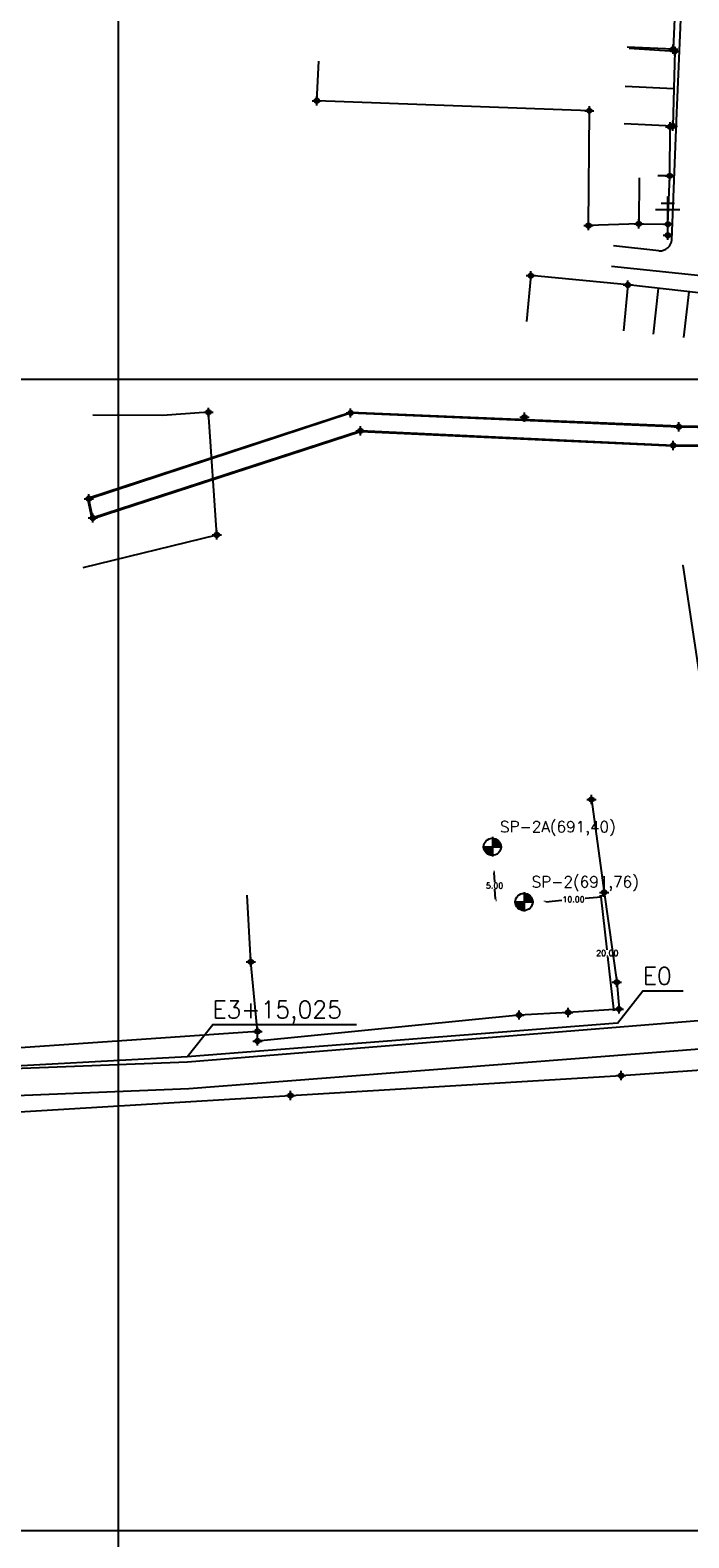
# Model space of a CAD drawing. Extents: x 539028 to 544996, y 8596245 to 8601028.
# Tile 7 of 43: x 541230 to 541345, y 8597962 to 8598224. Entities that reach past the tile are written whole.
import ezdxf
from ezdxf.enums import TextEntityAlignment as Align
from ezdxf.lldxf.tags import DXFTag

# ---------------------------------------------------------------- set-up
doc = ezdxf.new("R2010")
doc.units = 0
doc.header["$MEASUREMENT"] = 0
doc.header["$PDMODE"] = 34
doc.header["$PDSIZE"] = 0.8
for name, color, linetype in [('CANAL', 130, 'Continuous'), ('CASA', 2, 'Continuous'), ('CERCA', 9, 'CERCA_LINE'), ('ESTRADA_BARRO', 7, 'DASHED'), ('FUROS DE SONDAGEM', 7, 'Continuous'), ('INTERP', 7, 'Continuous'), ('MALHA', 9, 'Continuous'), ('POSTE', 7, 'Continuous'), ('TXT_ESTACA', 2, 'Continuous')]:
    doc.layers.add(name, color=color, linetype=linetype)
doc.styles.add('GEOSIS', font='ROMANS.SHX')
doc.styles.get("Standard").update_dxf_attribs({"font": 'romans.shx'})
doc.linetypes.add('CERCA_LINE', pattern='A,0.5,-0.2,["X",Standard,S=0.1,R=0,X=-0.1,Y=-0.05],-0.25', length=0.95)
tags = doc.linetypes.add('DASHED', pattern=[0.75, 0.5, -0.25]).pattern_tags.tags
tags[6:7] = [DXFTag(74, 4), DXFTag(75, 0), DXFTag(340, '0'), DXFTag(46, 1.0), DXFTag(50, 0.0), DXFTag(44, 0.0), DXFTag(45, 0.0)]
tags[4:5] = [DXFTag(74, 4), DXFTag(75, 0), DXFTag(340, '0'), DXFTag(46, 1.0), DXFTag(50, 0.0), DXFTag(44, 0.0), DXFTag(45, 0.0)]
doc.dimstyles.new('S', dxfattribs={"dimtxt": 3, "dimasz": 0.18, "dimexe": 0.18, "dimexo": 0.0625, "dimgap": 0.09, "dimtad": 0, "dimtih": 1, "dimtoh": 1, "dimdec": 4, "dimzin": 0, "dimdsep": 46, "dimtxsty": 'Standard', "dimcen": 0.09, "dimaunit": 1, "dimadec": 0, "dimazin": 0, "dimtfac": 1, "dimtdec": 3, "dimtofl": 0, "dimtmove": 0, "dimatfit": 3, "dimfxl": 0, "dimtolj": 1, "dimtzin": 0, "dimarcsym": 0})

# ---------------------------------------------------------------- blocks, each defined once
blk = doc.blocks.new('C')
at = {"layer": 'CASA'}
blk.add_lwpolyline([(0, 0), (0, 8)], dxfattribs=at)
blk = doc.blocks.new('SS')
at = {"layer": 'TXT_ESTACA', "style": 'GEOSIS'}
for s, p in [('E0', (815087.5773, 8767486.75)), ('E3+15,025', (815012.7801, 8767480.9078))]:
    blk.add_text(s, height=3, dxfattribs=at).set_placement(p, align=Align.BOTTOM_LEFT)
blk = doc.blocks.new('A$C094F77C8')
at = {"layer": 'POSTE'}
for p, q in [((1.17, 7), (4.08, 7)), ((2.62, 0), (2.62, 8.4)), ((0, 5.6), (5.25, 5.6))]:
    blk.add_line(p, q, dxfattribs=at)
blk = doc.blocks.new('A$C34DC2D19')
at = {"layer": 'POSTE', "xscale": 0.8, "yscale": 0.8, "zscale": 0.8}
blk.add_blockref('A$C094F77C8', (0, 0, 340.37), dxfattribs=at)
blk = doc.blocks.new('*D32')
at = {"color": 0, "lineweight": -2}
for p, q in [((541329.92, 8598073.42), (541329.17, 8598073.33)), ((541329.37, 8598073.18), (541330.44, 8598064.01)), ((541331.65, 8598053.67), (541330.58, 8598062.83)), ((541332.25, 8598053.56), (541331.49, 8598053.47))]:
    blk.add_line(p, q, dxfattribs=at)
at = {"color": 0}
for points in [[(541329.4, 8598073.18), (541329.34, 8598073.17), (541329.35, 8598073.35)], [(541331.68, 8598053.67), (541331.62, 8598053.67), (541331.67, 8598053.49)]]:
    blk.add_solid(points, dxfattribs=at)
at = {"layer": 'Defpoints', "color": 0}
for p in [(541329.35, 8598073.35), (541329.98, 8598073.43), (541332.31, 8598053.56)]:
    blk.add_point(p, dxfattribs=at)
at = {"color": 0, "insert": (541330.51, 8598063.42), "char_height": 1, "attachment_point": 5}
blk.add_mtext('\\A1;20.00', dxfattribs=at)
blk = doc.blocks.new('*D33')
at = {"color": 0, "lineweight": -2}
for p, q in [((541329.44, 8598073.16), (541326.66, 8598072.93)), ((541329.62, 8598073.24), (541329.61, 8598073.36)), ((541319.65, 8598072.4), (541319.64, 8598072.51)), ((541319.84, 8598072.35), (541322.62, 8598072.59))]:
    blk.add_line(p, q, dxfattribs=at)
at = {"color": 0}
for points in [[(541329.44, 8598073.19), (541329.45, 8598073.13), (541329.62, 8598073.18)], [(541319.84, 8598072.38), (541319.84, 8598072.32), (541319.66, 8598072.34)]]:
    blk.add_solid(points, dxfattribs=at)
at = {"layer": 'Defpoints', "color": 0}
for p in [(541329.62, 8598073.18), (541319.66, 8598072.34), (541319.66, 8598072.34)]:
    blk.add_point(p, dxfattribs=at)
at = {"color": 0, "insert": (541324.64, 8598072.76), "char_height": 1, "attachment_point": 5}
blk.add_mtext('\\A1;10.00', dxfattribs=at)
blk = doc.blocks.new('Furos de sondagem')
at = {"linetype": 'Continuous'}
h = blk.add_hatch(color=256, dxfattribs=at)
edge = h.paths.add_edge_path()
edge.add_line((-0.3, -1.89), (-0.3, 0.61))
edge.add_line((-0.3, 0.61), (-2.81, 0.61))
edge.add_ellipse((-0.32, 0.6), major_axis=(1.76, 1.76), ratio=1, start_angle=134.663, end_angle=225.4136)
at = {"layer": 'FUROS DE SONDAGEM'}
h = blk.add_hatch(color=256, dxfattribs=at)
edge = h.paths.add_edge_path()
edge.add_ellipse((-0.32, 0.6), major_axis=(1.76, 1.76), ratio=1, start_angle=315.337, end_angle=404.5864)
edge.add_line((-0.3, 3.09), (-0.3, 0.61))
edge.add_line((-0.3, 0.61), (2.18, 0.61))
for p, q in [((-3.15, 0.61), (2.5, 0.61)), ((-0.3, 3.46), (-0.3, -2.19))]:
    blk.add_line(p, q)
blk.add_ellipse((-0.32, 0.6), major_axis=(1.76, 1.76), ratio=1)
blk.add_attdef('QUAL_É_O_FURO?', (1.89, 4.82), '', height=3.22)
blk = doc.blocks.new('*D59')
at = {"color": 0, "lineweight": -2}
for p, q in [((541310.76, 8598077.44), (541310.88, 8598075.71)), ((541310.81, 8598077.62), (541310.93, 8598077.63)), ((541311.08, 8598072.81), (541310.96, 8598074.53)), ((541311.16, 8598072.63), (541311.28, 8598072.64))]:
    blk.add_line(p, q, dxfattribs=at)
at = {"color": 0}
for points in [[(541310.79, 8598077.44), (541310.73, 8598077.44), (541310.75, 8598077.62)], [(541311.11, 8598072.81), (541311.05, 8598072.81), (541311.1, 8598072.63)]]:
    blk.add_solid(points, dxfattribs=at)
at = {"layer": 'Defpoints', "color": 0}
for p in [(541310.75, 8598077.62), (541310.75, 8598077.62), (541311.1, 8598072.63)]:
    blk.add_point(p, dxfattribs=at)
at = {"color": 0, "insert": (541310.92, 8598075.12), "char_height": 1, "attachment_point": 5}
blk.add_mtext('\\A1;5.00', dxfattribs=at)

msp = doc.modelspace()

# ---------------------------------------------------------------- linework, layer by layer
at = {"layer": 'CANAL'}
for points in [[(541240.343, 8598142.495), (541285.881, 8598157.401), (541342.934, 8598155.003), (541365.679, 8598154.583)], [(541240.389, 8598142.352), (541285.901, 8598157.25), (541342.929, 8598154.853), (541365.676, 8598154.433)], [(541366.462, 8598151.6), (541341.945, 8598151.613), (541287.619, 8598154.144), (541241.102, 8598139.007), (541240.389, 8598142.352)], [(541366.461, 8598151.45), (541341.942, 8598151.463), (541287.639, 8598153.993), (541240.99, 8598138.813), (541240.243, 8598142.321)]]:
    msp.add_lwpolyline(points, dxfattribs=at)
for p in [(541285.901, 8598157.25, 689.636), (541287.619, 8598154.144, 689.611), (541342.929, 8598154.853, 690.036), (541341.945, 8598151.613, 690.041), (541240.389, 8598142.352, 689.186), (541241.102, 8598139.007, 689.195)]:
    msp.add_point(p, dxfattribs=at)
at = {"layer": 'CASA'}
for p, q in [((541343.189, 8598248.823, 690.799), (541341.945, 8598220.433, 690.799)), ((541341.945, 8598220.433, 690.799), (541333.952, 8598220.784, 690.799)), ((541334.284, 8598220.607, 690.637), (541342.267, 8598220.084, 690.637)), ((541342.267, 8598220.084, 690.637), (541341.881, 8598207.08, 690.637)), ((541342.074, 8598213.582, 690.929), (541333.617, 8598213.989, 690.929)), ((541341.881, 8598207.08, 690.637), (541333.424, 8598207.487, 690.637)), ((541334.063, 8598179.482, 689.314), (541333.298, 8598171.519, 689.314)), ((541349.941, 8598177.728, 689.314), (541334.063, 8598179.482, 689.314))]:
    msp.add_line(p, q, dxfattribs=at)
at = {"layer": 'CASA', "elevation": 690.381}
msp.add_lwpolyline([(541336.07, 8598198.096), (541335.976, 8598190.096), (541341.054, 8598190.036), (541341.358, 8598198.434), (541339.298, 8598198.461)], dxfattribs=at)
at = {"layer": 'CASA'}
for p in [(541341.945, 8598220.433, 690.637), (541342.267, 8598220.084, 690.637), (541341.881, 8598207.08, 690.345), (541341.358, 8598198.434, 690.381), (541341.054, 8598190.036, 689.889), (541334.063, 8598179.482, 689.314)]:
    msp.add_point(p, dxfattribs=at)
at = {"layer": 'CERCA'}
for points, elevation in [([(541335.976, 8598190.096), (541327.233, 8598189.795), (541327.391, 8598209.76), (541280.006, 8598211.486), (541280.37, 8598218.357)], 690.06), ([(541341.358, 8598198.434), (541341.407, 8598206.964)], 690.381), ([(541334.063, 8598179.482), (541317.213, 8598181.101), (541316.448, 8598173.138)], 689.314), ([(541343.659, 8598130.766), (541343.659, 8598130.766), (541349.56, 8598091.494), (541354.82, 8598091.417)], 690.678), ([(541327.747, 8598090.1), (541329.967, 8598073.966), (541332.149, 8598058.373), (541332.546, 8598053.701), (541323.718, 8598053.107), (541315.208, 8598052.657), (541269.701, 8598048.145), (541269.729, 8598049.805), (541268.545, 8598061.902), (541267.917, 8598073.455)], 690.911), ([(541269.729, 8598049.805), (541154.435, 8598041.848), (541153.619, 8598054.909), (541152.494, 8598074.027)], 690.911), ([(541156.204, 8598031.504), (541275.45, 8598038.673), (541332.899, 8598042.135), (541360.887, 8598044.104)], 691.263)]:
    msp.add_lwpolyline(points, dxfattribs=dict(at, elevation=elevation))
msp.add_lwpolyline([(541239.416, 8598130.38), (541262.667, 8598136.066), (541261.208, 8598157.364), (541253.227, 8598156.818), (541241.074, 8598156.883)], dxfattribs=at)
for p in [(541280.006, 8598211.486, 690.32), (541327.391, 8598209.76, 690.278), (541341.407, 8598206.964, 690.308), (541335.976, 8598190.096, 690.06), (541327.233, 8598189.795, 689.776), (541317.213, 8598181.101, 689.418), (541261.208, 8598157.364, 688.378), (541316.101, 8598156.523, 688.726), (541262.667, 8598136.066, 688.562), (541327.747, 8598090.1, 690.911), (541329.967, 8598073.966, 692.095), (541268.545, 8598061.902, 691.749), (541332.149, 8598058.373, 692.688), (541315.208, 8598052.657, 692.959), (541323.718, 8598053.107, 693.293), (541332.546, 8598053.701, 693.395), (541269.729, 8598049.805, 693.083), (541269.701, 8598048.145, 692.981), (541332.899, 8598042.135, 694.011), (541275.45, 8598038.673, 693.105)]:
    msp.add_point(p, dxfattribs=at)
at = {"layer": 'ESTRADA_BARRO'}
for p, q in [((541342.506, 8598207.998), (541344.227, 8598247.549)), ((541341.699, 8598187.343), (541342.506, 8598207.998)), ((541339.491, 8598185.432), (541331.603, 8598186.263)), ((541353.009, 8598180.388), (541331.226, 8598182.683)), ((541257.544, 8598044.501, 668.696), (541364.071, 8598053.151, 668.696)), ((541156.166, 8598040.756, 668.696), (541257.544, 8598044.501, 668.696))]:
    msp.add_line(p, q, dxfattribs=at)
at = {"layer": 'ESTRADA_BARRO', "elevation": 668.696}
msp.add_lwpolyline([(540482.2, 8598190.421), (540545.601, 8598174.373), (540559.644, 8598167.908), (540641.629, 8598110.737), (540691.247, 8598082.44), (540798.154, 8598041.975), (540815.544, 8598037.132), (540858.2, 8598032.265), (541017.346, 8598030.483), (541156.378, 8598035.76), (541257.786, 8598039.906), (541364.455, 8598048.166)], dxfattribs=at)
at = {"layer": 'ESTRADA_BARRO'}
msp.add_arc((541339.701, 8598187.421), 2, 263.98723, 357.76343, dxfattribs=at)
at = {"layer": 'INTERP', "elevation": 693.594}
msp.add_lwpolyline([(541332.29, 8598051.255), (541257.493, 8598045.413), (541142.219, 8598039.159), (541017.275, 8598035.484), (540857.996, 8598036.954), (540816.017, 8598042.506), (540692.827, 8598086.651), (540587.555, 8598153.641), (540553.627, 8598176.723), (540474.176, 8598197.844), (540448.88, 8598220.531), (540424.728, 8598253.644), (540394.012, 8598287.879), (540344.238, 8598318.722), (540256.217, 8598367.452)], dxfattribs=at)
at = {"layer": 'MALHA'}
for p, q in [((541245.513, 8601028.275), (541245.513, 8596264.109)), ((539050.307, 8598163.105), (544995.7, 8598163.105)), ((539050.307, 8597963.105), (544995.7, 8597963.105))]:
    msp.add_line(p, q, dxfattribs=at)
at = {"layer": 'POSTE'}
msp.add_point((541341.007, 8598188.113, 689.644), dxfattribs=at)
at = {"layer": 'TXT_ESTACA', "color": 8}
for points, elevation in [([(541332.29, 8598051.255), (541336.698, 8598056.881), (541343.678, 8598056.881)], 693.594), ([(541257.493, 8598045.413), (541261.954, 8598051.032), (541286.944, 8598051.032)], 692.857)]:
    msp.add_lwpolyline(points, dxfattribs=dict(at, elevation=elevation))

# ---------------------------------------------------------------- block references
at = {"layer": 'CASA'}
msp.add_blockref('SS', (-273750.885, -169429.696), dxfattribs=at)
at = {"layer": 'CASA', "rotation": 173.6951783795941}
for p in [(541339.356, 8598178.897, 689.314), (541344.648, 8598178.313, 689.314)]:
    msp.add_blockref('C', p, dxfattribs=at)
at = {"layer": 'FUROS DE SONDAGEM', "xscale": 0.6, "yscale": 0.6, "zscale": 0.6}
for p, values in [((541310.71, 8598081.514), {'QUAL_É_O_FURO?': 'SP-2A(691,40)'}), ((541316.215, 8598071.939), {'QUAL_É_O_FURO?': 'SP-2(691,76)'})]:
    msp.add_blockref('Furos de sondagem', p, dxfattribs=at).add_auto_attribs(values)
at = {"layer": 'POSTE'}
msp.add_blockref('A$C34DC2D19', (541338.907, 8598188.113, 349.269), dxfattribs=at)

# ---------------------------------------------------------------- dimensions: what is measured, and where the dimension line sits
for p1, p2, distance, picture, middle in [((541311.097, 8598072.63), (541310.749, 8598077.618), 0, '*D59', (541310.923, 8598075.124)), ((541329.623, 8598073.179), (541319.658, 8598072.335), 0, '*D33', (541324.641, 8598072.757)), ((541332.309, 8598053.564), (541329.983, 8598073.429), 0.64, '*D32', (541330.51, 8598063.422))]:
    dim = msp.add_aligned_dim(p1=p1, p2=p2, distance=distance, dimstyle='S', override={"dimtxt": 1, "dimdec": 2})
    dim.commit()
    dim.dimension.update_dxf_attribs({"geometry": picture, "text_midpoint": middle})

doc.saveas('drawing.dxf')
